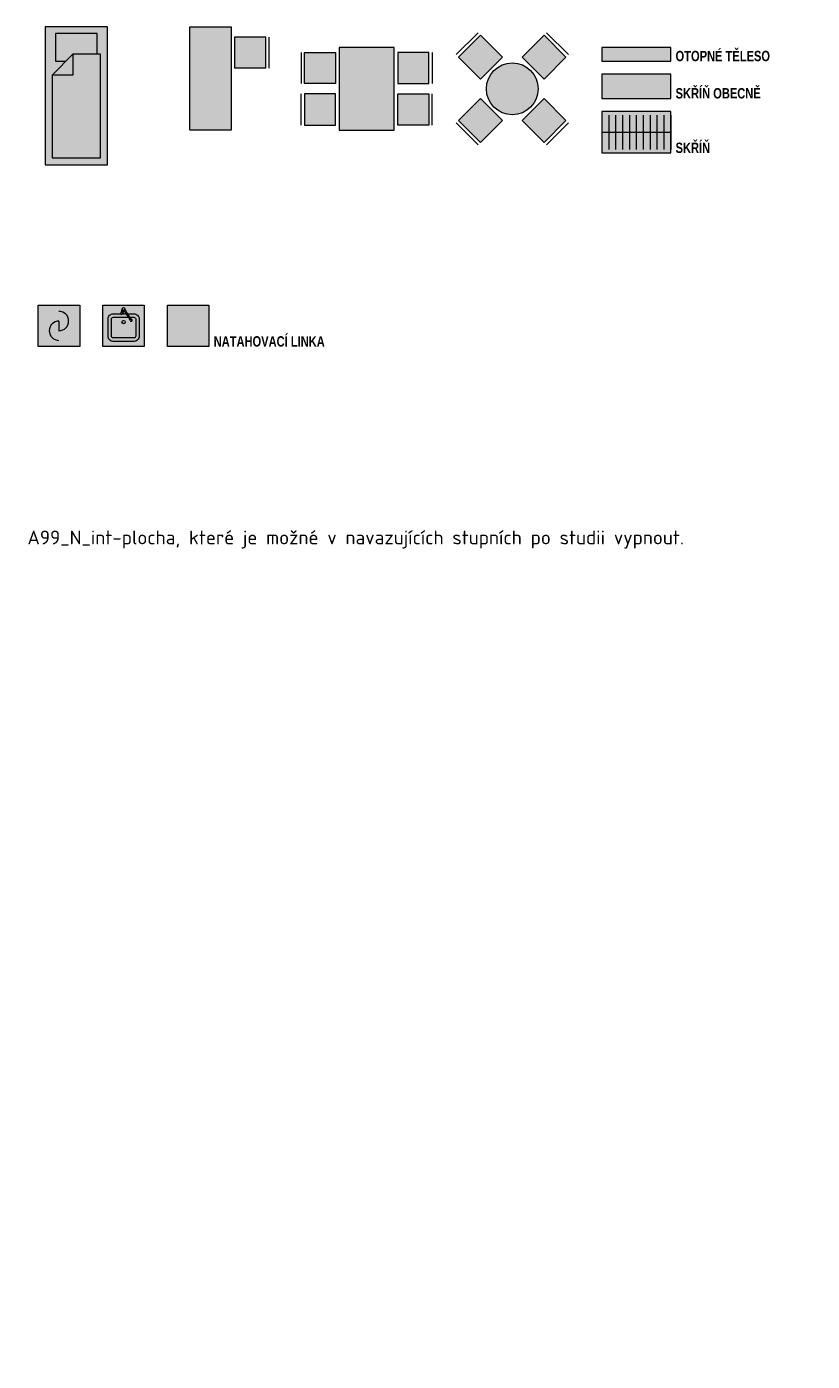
# Model space of a CAD drawing. Header units: millimetres. Extents: x -385852 to 238709, y -99680 to 201840.
# Tile 7 of 176: x -326644 to -315263, y 181370 to 200704. Entities that reach past the tile are written whole.
import ezdxf
from ezdxf import colors
from ezdxf.entities.mleader import LeaderData, LeaderLine
from ezdxf.math import Vec2, Vec3

# ---------------------------------------------------------------- set-up
doc = ezdxf.new("R2010")
doc.units = ezdxf.units.MM
doc.layers.get('0').update_dxf_attribs({"color": 4})
for name, color, linetype, lineweight in [('A99_N_int', 252, 'Continuous', 9), ('A99_N_leg-text', 7, 'Continuous', 9), ('A99_N_txt-popis-50', 240, 'Continuous', 9), ('A99_N_zariz', 251, 'Continuous', 9)]:
    doc.layers.add(name, color=color, linetype=linetype, lineweight=lineweight)
doc.layers.add('A99_N_int-plocha', color=7, linetype='Continuous', lineweight=9, true_color=0xffffff)
doc.styles.add('A99_nadpis', font='impact.ttf')
doc.styles.add('A99_popis', font='isocpeur.ttf')

# ---------------------------------------------------------------- blocks, each defined once
blk = doc.blocks.new('*U50')
at = {"layer": 'A99_N_int-plocha'}
h = blk.add_hatch(color=256, dxfattribs=at)
h.dxf.hatch_style = 1
h.paths.add_polyline_path([(0, 0), (-600, 0), (-600, 1500), (0, 1500)])
h = blk.add_hatch(color=256, dxfattribs=at)
h.dxf.hatch_style = 1
h.paths.add_polyline_path([(-1100, 602), (-1100, 152), (-650, 152), (-650, 602)])
at = {"linetype": 'Continuous'}
for p, q in [((-1150, 602), (-1150, 152)), ((-1100, 602), (-1100, 152)), ((-1100, 602), (-650, 602)), ((-650, 152), (-650, 602)), ((-1100, 152), (-650, 152))]:
    blk.add_line(p, q, dxfattribs=at)
blk.add_lwpolyline([(0, 0), (-600, 0), (-600, 1500), (0, 1500)], close=True)
blk = doc.blocks.new('*U47')
at = {"layer": 'A99_N_int-plocha'}
h = blk.add_hatch(color=256, dxfattribs=at)
h.dxf.hatch_style = 1
h.paths.add_polyline_path([(-450, -75), (-900, -75), (-900, -525), (-450, -525)])
h.paths.add_polyline_path([(450, -525), (900, -525), (900, -75), (450, -75)])
h.paths.add_polyline_path([(400, -600), (400, 0), (-400, 0), (-400, -600)])
h = blk.add_hatch(color=256, dxfattribs=at)
h.dxf.hatch_style = 1
h.paths.add_polyline_path([(-900, -1125), (-450, -1125), (-450, -675), (-900, -675)])
h.paths.add_polyline_path([(-400, -600), (-400, -1200), (400, -1200), (400, -600)])
h.paths.add_polyline_path([(900, -675), (450, -675), (450, -1125), (900, -1125)])
at = {"color": 0}
for p, q in [((-950, -75), (-950, -525)), ((950, -75), (950, -525)), ((-950, -1125), (-950, -675)), ((950, -1125), (950, -675))]:
    blk.add_line(p, q, dxfattribs=at)
for points in [[(-400, -1200), (400, -1200), (400, 0), (-400, 0)], [(-900, -75), (-450, -75), (-450, -525), (-900, -525)], [(900, -75), (450, -75), (450, -525), (900, -525)], [(-900, -1125), (-450, -1125), (-450, -675), (-900, -675)], [(900, -1125), (450, -1125), (450, -675), (900, -675)]]:
    blk.add_lwpolyline(points, close=True, dxfattribs=at)
blk = doc.blocks.new('*U33')
at = {"layer": 'A99_N_int-plocha'}
h = blk.add_hatch(color=256, dxfattribs=at)
h.dxf.hatch_style = 1
h.paths.add_polyline_path([(0, 0), (0, -200), (1000, -200), (1000, 0)])
at = {"color": 0}
blk.add_lwpolyline([(0, 0), (0, -200), (1000, -200), (1000, 0)], close=True, dxfattribs=at)
blk = doc.blocks.new('*U38')
at = {"layer": 'A99_N_int-plocha'}
h = blk.add_hatch(color=256, dxfattribs=at)
h.dxf.hatch_style = 1
h.paths.add_polyline_path([(0, 0), (0, -350), (1000, -350), (1000, 0)])
at = {"color": 0}
blk.add_lwpolyline([(0, 0), (0, -350), (1000, -350), (1000, 0)], close=True, dxfattribs=at)
blk = doc.blocks.new('*U36')
at = {"layer": 'A99_N_int-plocha'}
h = blk.add_hatch(color=256, dxfattribs=at)
h.dxf.hatch_style = 1
h.paths.add_polyline_path([(0, -600), (1000, -600), (1000, 0), (0, 0)])
at = {"color": 0}
for p, q in [((100, -50), (100, -550)), ((200, -50), (200, -550)), ((200, -50), (200, -550)), ((300, -50), (300, -550)), ((300, -50), (300, -550)), ((400, -50), (400, -550)), ((400, -50), (400, -550)), ((500, -50), (500, -550)), ((500, -50), (500, -550)), ((600, -50), (600, -550)), ((700, -50), (700, -550)), ((800, -50), (800, -550)), ((900, -50), (900, -550)), ((1000, -50), (1000, -550)), ((0, -300), (1000, -300))]:
    blk.add_line(p, q, dxfattribs=at)
blk.add_lwpolyline([(0, -600), (1000, -600), (1000, 0), (0, 0)], close=True, dxfattribs=at)
blk = doc.blocks.new('A99_int-jidelni-kul')
at = {"layer": 'A99_N_int-plocha'}
for points in [[(-460, 778), (-778, 460), (-460, 141), (-141, 460)], [(460, 778), (141, 460), (460, 141), (778, 460)], [(-375, 0, 1), (375, 0, 1)], [(-460, -141), (-778, -460), (-460, -778), (-141, -460)], [(778, -460), (460, -141), (141, -460), (460, -778)]]:
    blk.add_hatch(color=256, dxfattribs=at).paths.add_polyline_path(points)
at = {"color": 0}
for p, q in [((-495, 813), (-813, 495)), ((495, 813), (813, 495)), ((-495, -813), (-813, -495)), ((495, -813), (813, -495))]:
    blk.add_line(p, q, dxfattribs=at)
for points in [[(-141, 460), (-460, 778), (-778, 460), (-460, 141)], [(141, 460), (460, 778), (778, 460), (460, 141)], [(-141, -460), (-460, -778), (-778, -460), (-460, -141)], [(141, -460), (460, -778), (778, -460), (460, -141)]]:
    blk.add_lwpolyline(points, close=True, dxfattribs=at)
blk.add_circle((0, 0), 375, dxfattribs=at)
blk = doc.blocks.new('*U69')
at = {"layer": 'A99_N_int-plocha'}
h = blk.add_hatch(color=256, dxfattribs=at)
h.dxf.hatch_style = 1
h.paths.add_polyline_path([(0, -2000), (900, -2000), (900, 0), (0, 0)])
at = {"color": 0}
for p, q in [((100, -700), (400, -400)), ((400, -400), (400, -700)), ((400, -700), (100, -700))]:
    blk.add_line(p, q, dxfattribs=at)
blk.add_lwpolyline([(0, -2000), (900, -2000), (900, 0), (0, 0)], close=True, dxfattribs=at)
for points in [[(750, -400), (750, -100), (150, -100), (150, -500), (300, -500)], [(100, -700), (100, -1900), (800, -1900), (800, -400), (400, -400)]]:
    blk.add_lwpolyline(points, dxfattribs=at)
blk = doc.blocks.new('A99_zariz-mycka')
at = {"layer": 'A99_N_int-plocha'}
h = blk.add_hatch(color=256, dxfattribs=at)
h.dxf.hatch_style = 1
h.paths.add_polyline_path([(0, 0), (600, 0), (600, -600), (0, -600)])
at = {"color": 0}
blk.add_line((300, -230), (300, -370), dxfattribs=at)
blk.add_lwpolyline([(0, 0), (600, 0), (600, -600), (0, -600)], close=True, dxfattribs=at)
for centre, start, end in [((300, -230), 270, 90), ((300, -370), 90, 270)]:
    blk.add_arc(centre, 140, start, end, dxfattribs=at)
blk = doc.blocks.new('*U74')
at = {"layer": 'A99_N_int-plocha'}
h = blk.add_hatch(color=256, dxfattribs=at)
h.dxf.hatch_style = 1
h.paths.add_polyline_path([(0, 0), (600, 0), (600, -600), (0, -600)])
at = {"color": 0}
for p, q in [((318, -102), (385, -200)), ((402, -188), (335, -92))]:
    blk.add_line(p, q, dxfattribs=at)
blk.add_lwpolyline([(0, 0), (600, 0), (600, -600), (0, -600)], close=True, dxfattribs=at)
for points in [[(358, -125), (450, -125, -0.414214), (525, -200), (525, -450, -0.414214), (450, -525), (150, -525, -0.414214), (75, -450), (75, -200, -0.414214), (150, -125), (260, -125)], [(392, -175), (450, -175, -0.414214), (475, -200), (475, -450, -0.414214), (450, -475), (150, -475, -0.414214), (125, -450), (125, -200, -0.414214), (150, -175), (368, -175)]]:
    blk.add_lwpolyline(points, format="xyb", dxfattribs=at)
blk.add_lwpolyline([(275, -125), (333, -125)], dxfattribs=at)
blk.add_circle((300, -245), 25, dxfattribs=at)
for centre, radius, start, end in [((267, -127), 6.64, 156.1358, 332.3556), ((27, -21), 255, 336.1358, 352.2771), ((268, -126), 4.91, 187.7651, 270.7483), ((499, -248), 255, 136.2143, 152.3556), ((196, -58), 86.6, 334.5047, 356.006), ((300, -58), 20, 316.2143, 172.2771), ((299, -58), 16.2, 192.8443, 306.0708), ((365, -139), 86.6, 132.4854, 153.9867), ((168, -384), 326, 64.6983, 65.8021), ((236, -159), 100, 34.5132, 47.8811), ((289, -108), 29.3, 33.0069, 56.7492), ((418, -35), 100, 191.0262, 214.5133), ((350, -66), 29.3, 186.6463, 215.1533), ((484, -132), 100, 214.5133, 229.0157), ((302, -257), 100, 20.0108, 34.5132), ((409, -218), 13.9, 200.0108, 49.0157), ((407, -213), 7.59, 93.3242, 152.577), ((409, -217), 8.12, 242.5557, 44.6365), ((411, -218), 9.65, 313.3827, 23.638)]:
    blk.add_arc(centre, radius, start, end, dxfattribs=at)
blk = doc.blocks.new('A99_zariz-linka')
at = {"layer": 'A99_N_int-plocha'}
h = blk.add_hatch(color=256, dxfattribs=at)
h.dxf.hatch_style = 1
h.paths.add_polyline_path([(0, 0), (600, 0), (600, -600), (0, -600)])
at = {"color": 0}
blk.add_lwpolyline([(0, 0), (600, 0), (600, -600), (0, -600)], close=True, dxfattribs=at)

msp = doc.modelspace()

# ---------------------------------------------------------------- block references
at = {"layer": 'A99_N_int'}
for name, p in [('*U69', (-326374.43748, 200704.49749)), ('A99_int-jidelni-kul', (-319609.18399, 199804.49749)), ('*U47', (-321718.92407, 200404.49749)), ('*U33', (-318313.03016, 200404.49749)), ('*U38', (-318313.03016, 200014.72593)), ('*U36', (-318313.03016, 199474.95438))]:
    msp.add_blockref(name, p, dxfattribs=at)
at = {"layer": 'A99_N_int', "rotation": 180}
msp.add_blockref('*U50', (-324281.50354, 200704.49749), dxfattribs=at)
at = {"layer": 'A99_N_zariz'}
for name, p in [('A99_zariz-mycka', (-326475.85843, 196670.28964)), ('*U74', (-325539.92593, 196670.28964)), ('A99_zariz-linka', (-324603.99342, 196670.28964))]:
    msp.add_blockref(name, p, dxfattribs=at)

# ---------------------------------------------------------------- texts
at = {"layer": 'A99_N_leg-text'}
for s, height, style, p in [('OTOPNÉ TĚLESO', 150, 'A99_nadpis', (-317243.80752, 200204.49749)), ('SKŘÍŇ OBECNĚ', 150, 'A99_nadpis', (-317243.80752, 199664.72593)), ('SKŘÍŇ', 150, 'A99_nadpis', (-317243.80752, 198874.95438)), ('Výkresové prvky_zařizovací předměty', 500, 'A99_nadpis', (-336603.22113, 197205.5863)), ('NATAHOVACÍ LINKA', 150, 'A99_nadpis', (-323934.77079, 196070.28964)), ('Pozn.: Interiérové a zařizovací předměty mají podbarvení v samostatné hladině A99_N_int-plocha, které je možné v navazujících stupních po studii vypnout.', 200, 'A99_popis', (-336603.22113, 193205.32036))]:
    msp.add_text(s, height=height, dxfattribs=dict(at, style=style)).set_placement(p)
at = {"layer": 'A99_N_leg-text', "char_height": 150, "attachment_point": 1, "style": 'A99_popis'}
for s, insert in [('\\pi-300,l300,t300,450;{\\fSymbol|b0|i0|c2|p18;·^I}Pro jiné měřítko změníme příslušnou hodnotu ve vlastnostech v kolonce měřítko. Pozor na správnou hladinu při použití pro jiná měřítka.\\P{\\fSymbol|b0|i0|c2|p18;·^I}Po kliknutí na kótu se vlevo nahoře objeví rozklikávací trojúhelník, ve kterém je možné zvolit jednotlivé odkazy (šipka, kruh, tečka). Pokud chceme tedy kótu vztáhnout ke konkrétnímu místu, nikdy nekreslíme zvlášť úsečku ke kótě.\\P{\\fSymbol|b0|i0|c2|p18;·^I}Kótu je možné šířkově natahovat - například pro delší texty s P.T a U.T.', (-347808.69108, 200189.30675)), ('\\pi-300,l300,t300,450;{\\fSymbol|b0|i0|c2|p18;·^I}Pro jiné měřítko změníme příslušnou hodnotu ve vlastnostech v kolonce měřítko.\\P{\\fSymbol|b0|i0|c2|p18;·^I}Po kliknutí na kótu se objeví rozklikávací trojúhelník, ve kterém je možné zvolit zda chceme odkazovou čáru nebo ne. Dále se zobrazí jednotlivé šipky, přes které je možné kótu otáčet a orientovat, a také trojúhelníky, které nám posouvají čáry včetně textu.', (-347808.69108, 198289.30675)), ('\\pi-300,l300,t300,450;{\\fSymbol|b0|i0|c2|p18;·^I}Pro jiné měřítko zůstává šipka stejná.\\P{\\fSymbol|b0|i0|c2|p18;·^I}Po kliknutí na šipku se objeví trojúhelník, přes který je možné šipku natahovat.', (-347808.69108, 196919.60928)), ('\\pi-300,l300,t300,450;{\\fSymbol|b0|i0|c2|p18;·^I}Pro jiné měřítko změníme příslušnou hodnotu ve vlastnostech v kolonce měřítko.\\P{\\fSymbol|b0|i0|c2|p18;·^I}Po kliknutí na označení se objeví rozklikávací trojúhelník, ve kterém volíme orientaci \\P\\pi0,t450;textu, počet řezů a zalomení. Dále se zobrazí jednotlivé šipky, přes které se označení překlápí.', (-347808.69108, 195549.9118)), ('\\pi-300,l300,t300,450;{\\fSymbol|b0|i0|c2|p18;·^I}Pro jiné měřítko změníme příslušnou hodnotu ve vlastnostech v kolonce měřítko. \\P\\pi0,t450;Nikdy nezvětšujeme velikost písma!\\P\\pi-300,t300,450;{\\fSymbol|b0|i0|c2|p18;·^I}Pokud chceme mít například více odkazových čar k jednomu textu je nutné mít zaplý \\P\\pi0,t450;panel nástrojů "Multiodkaz".', (-347808.69108, 194180.21432)), ('\\pi-300,l300,t300,450;{\\fSymbol|b0|i0|c2|p18;·^I}Pro jiné měřítko změníme příslušnou hodnotu ve vlastnostech v kolonce měřítko.\\P{\\fSymbol|b0|i0|c2|p18;·^I}Pomocí "zarovnávátka" zarovnat dle sklonu.\\P{\\fSymbol|b0|i0|c2|p18;·^I}Nutno zvolit pro sklon zleva doprava blok _LP, pro opačný sklon _PL.\\P{\\fSymbol|b0|i0|c2|p18;·^I}Možno měnit jednotky spádu v % nebo ve °.\\P{\\fSymbol|b0|i0|c2|p18;·^I}Sklon se vypisuje automaticky a tuto hodnotu nikdy neměníme. AutoCAD správné hodnoty zobrazuje až po regeneraci výkresu, nenechte se tedy zmást. Regenerace se automaticky provádí před tiskem - nemůže se tedy stát nikdy chyba.\\P{\\fSymbol|b0|i0|c2|p18;·^I}Jinak klasika s přidaným překlápěním.', (-347808.69108, 192810.51684)), ('\\pi-300,l300,t300,450;{\\fSymbol|b0|i0|c2|p18;·^I}Pro jiné měřítko změníme příslušnou hodnotu ve vlastnostech v kolonce měřítko. \\P{\\fSymbol|b0|i0|c2|p18;·^I}Po kliknutí na bublinu se vlevo objeví rozklikávací trojúhelník, ve kterém je možné zvolit jednotlivé odkazy (šipka, kruh, tečka). Pokud chceme tedy odkaz vztáhnout ke konkrétnímu místu, nikdy nekreslíme zvlášť úsečku k bublině.', (-347808.69108, 190465.81937)), ('\\pi-300,l300,t300,450;{\\fSymbol|b0|i0|c2|p18;·^I}Pro jiné měřítko změníme příslušnou hodnotu ve vlastnostech v kolonce měřítko. \\P{\\fSymbol|b0|i0|c2|p18;·^I}Po kliknutí na bublinu se vlevo objeví rozklikávací trojúhelník, ve kterém je možné zvolit jednotlivé typy odkazů. Pokud chceme tedy odkaz vztáhnout ke konkrétnímu místu, nikdy nekreslíme zvlášť úsečku k bublině.', (-347808.69108, 188823.85275)), ('\\pi-300,l300,t300,450;{\\fSymbol|b0|i0|c2|p18;·^I}Pro jiné měřítko změníme příslušnou hodnotu ve vlastnostech v kolonce měřítko. \\P{\\fSymbol|b0|i0|c2|p18;·^I}Po kliknutí na bublinu se vlevo objeví rozklikávací trojúhelník, ve kterém je možné zvolit jednotlivé typy odkazů. Pokud chceme tedy bublinu vztáhnout přes konkrétní skladbu, nikdy nekreslíme zvlášť úsečku k bublině.', (-347808.69108, 187181.88613)), ('\\pi-300,l300,t300,450;{\\fSymbol|b0|i0|c2|p18;·^I}Pro jiné měřítko zůstává blok stejný, měníme pouze velikost textu. Pokud nebudeme \\P\\pi0,t450;chtít používat popis u dveří je možné jeho příslušnou hladinu vypnout. \\P\\pi-300,t300,450;{\\fSymbol|b0|i0|c2|p18;·^I}Po kliknutí na dveře se objeví dva rozklikávací trojúhelníky, v prvním je možné volit zda dveře mají nebo nemají prah, ve druhém volíme šířku dveří. Dále se zobrazí jednotlivé šipky, přes které je možné dveře překlápět a roztahovat. Stejně tak lze roztahovat popisovou čáru.\\P{\\fSymbol|b0|i0|c2|p18;·^I}Šířka dveří se vypisuje automaticky a tuto hodnotu nikdy neměníme. AutoCAD správné hodnoty zobrazuje až po regeneraci výkresu, nenechte se tedy zmást. Regenerace se automaticky provádí před tiskem - nemůže se tedy stát nikdy chyba.\\P{\\fSymbol|b0|i0|c2|p18;·^I}Pozn.: Blok respektuje zakreslení konstrukcí nad rovinou řezu zažité v AD. Nerespektuje, ale zakreslování dle aktuální normy.\\P{\\fSymbol|b0|i0|c2|p18;·^I}Upozornění: Blok se nesmí zrcadlit, je nutné vždy použít šipky pro překlopení. Dále je deufaultně zamknutá hladina pro popis dveří - tuto prosím odemykat pouze dočasně pokud je potřeba přepsat výšku.', (-347808.69108, 185512.18866))]:
    msp.add_mtext_dynamic_manual_height_columns(s, width=8378.1719924, gutter_width=1000, heights=[0], dxfattribs=dict(at, insert=insert))

# ---------------------------------------------------------------- leaders
at = {"layer": 'A99_N_txt-popis-50'}
ml = msp.add_multileader_mtext('Standard', dxfattribs=at)
ml.set_content('Toto je místo, které slouží pro vepsání konkrétních poznámek, popisů nebo odkazů.', color=256, style='A99_popis')
ml.set_leader_properties(color=256, linetype='ByLayer', lineweight=-1)
ml.build(insert=Vec2(0, 0))
ml.multileader.update_dxf_attribs({"text_left_attachment_type": 2, "text_right_attachment_type": 2, "dogleg_length": 3, "arrow_head_size": 150, "scale": 50})
ctx = ml.context
ctx.base_point, ctx.scale, ctx.char_height, ctx.arrow_head_size, ctx.landing_gap_size, ctx.plane_origin = Vec3(-352118.02658, 193683.76771), 50, 100, 150, 50, Vec3(-350791.72977, 193644.33324)
ctx.left_attachment, ctx.right_attachment = 2, 2
notes = []
notes.append((ctx, [(1, (1, 1, 0), (-352268.02658, 193683.76771), (1, 0), 150, [(0, [(-352583.98004, 193291.36928)], 0, [])])]))
ctx.mtext.insert, ctx.mtext.width, ctx.mtext.defined_height, ctx.mtext.flow_direction = Vec3(-352068.02658, 194023.76771), 1386.3492248, 645.7079, 5
ml = msp.add_multileader_mtext('Standard', dxfattribs=at)
ml.set_content('Text, text, ...', color=256, style='A99_popis')
ml.set_leader_properties(color=256, linetype='ByLayer', lineweight=-1)
ml.build(insert=Vec2(0, 0))
ml.multileader.update_dxf_attribs({"text_left_attachment_type": 2, "text_right_attachment_type": 2, "dogleg_length": 3, "arrow_head_size": 300, "scale": 100})
ctx = ml.context
ctx.base_point, ctx.scale, ctx.char_height, ctx.arrow_head_size, ctx.landing_gap_size, ctx.plane_origin = Vec3(-349525.59277, 193683.76771), 100, 200, 300, 100, Vec3(-348349.29596, 193644.33324)
ctx.left_attachment, ctx.right_attachment = 2, 2
notes.append((ctx, [(1, (1, 1, 0), (-349825.59277, 193683.76771), (1, 0), 300, [(0, [(-350303.98795, 193128.92756)], 0, [])])]))
ctx.mtext.insert, ctx.mtext.width, ctx.mtext.defined_height, ctx.mtext.flow_direction = Vec3(-349425.59277, 193950.43438), 1451.2477715, 1291.41581, 5
for ctx, leaders in notes:
    for number, flags, end, landing, length, lines in leaders:
        leader = LeaderData()
        leader.index, (leader.has_last_leader_line, leader.has_dogleg_vector, leader.attachment_direction) = number, flags
        leader.last_leader_point, leader.dogleg_vector, leader.dogleg_length = Vec3(end), Vec3(landing), length
        for number, points, colour, breaks in lines:
            line = LeaderLine()
            line.index, line.vertices, line.color, line.breaks = number, Vec3.list(points), colors.encode_raw_color(colour), breaks
            leader.lines.append(line)
        ctx.leaders.append(leader)

doc.saveas('drawing.dxf')
